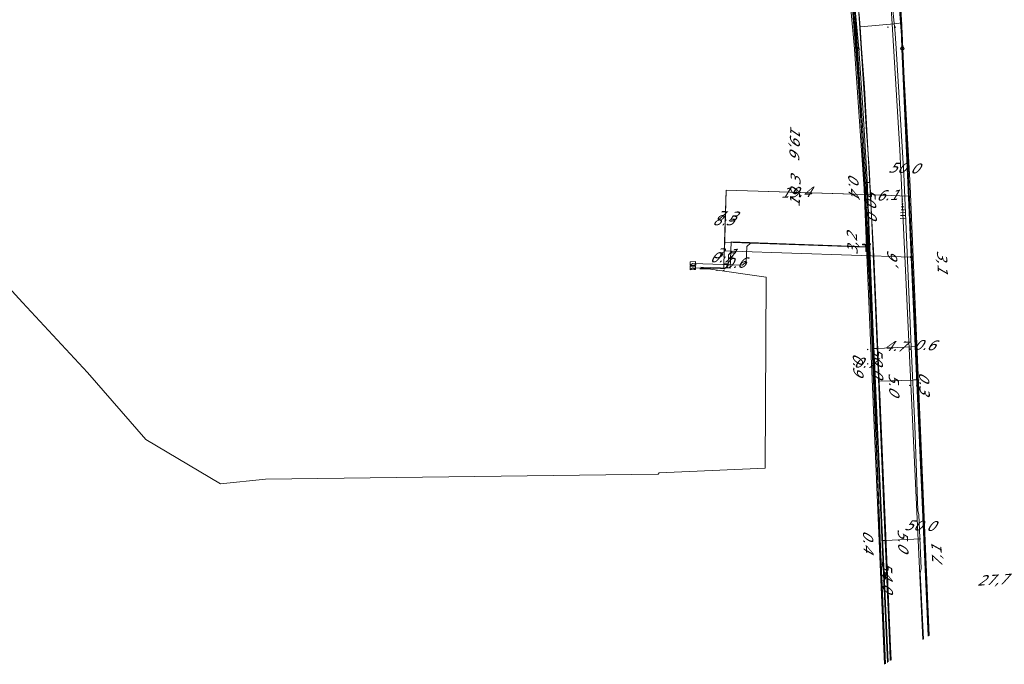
# Model space of a CAD drawing. Header units: metres. Extents: x 124576 to 133557, y 395865 to 402386.
# Tile 33 of 256: x 125812 to 125949, y 397414 to 397504. Entities that reach past the tile are written whole.
import ezdxf
from ezdxf.enums import TextEntityAlignment as Align

# ---------------------------------------------------------------- set-up
doc = ezdxf.new("R2010")
doc.units = ezdxf.units.M
doc.header["$MEASUREMENT"] = 0
for name, color, linetype, lineweight, true_color in [('LG_Datatransport_KPN_BV', 3, 'Continuous', 13, 0x00ff00), ('LG_Datatransport_Ziggo_BV', 3, 'Continuous', 13, 0x00ff00), ('LG_Gas_Lage_Druk_Enexis_Netbeheer_BV', 7, 'Continuous', 13, 0xffdc7d), ('LG_Gas_Lage_Druk_P_Enexis_Netbeheer_BV', 7, 'Continuous', 13, 0xffdc7d), ('LG_Laag_Spanning_Enexis_Netbeheer_BV', 7, 'Continuous', 13, 0x960000), ('LG_Midden_Spanning_Enexis_Netbeheer_BV', 7, 'Continuous', 13, 0xd20000), ('LG_Riool_Onder_Druk_Gemeente_Tilburg_Ruimtelijke_Uitvoering', 7, 'Continuous', 13, 0x800080), ('LG_unet-4_Brabant_Water', 5, 'Continuous', 13, 0x0000ff), ('MV_Datatransport_lijn', 3, 'Continuous', 0, 0x00ff00)]:
    doc.layers.add(name, color=color, linetype=linetype, lineweight=lineweight, true_color=true_color)
for name, color, linetype, lineweight in [('LG_Datatransport_P_KPN_BV', 7, 'Continuous', 0), ('LG_Laag_Spanning_P_Enexis_Netbeheer_BV', 7, 'Continuous', 0), ('LG_n00003_Spitters_Electrotechniek_BV', 7, 'Continuous', 13), ('MV_Datatransport', 7, 'Continuous', 0), ('MV_Gas_Lage_Druk', 7, 'Continuous', 0), ('MV_Gas_Lage_Druk_lijn', 7, 'Continuous', 0), ('MV_Gas_Lage_Druk_pijl', 7, 'Continuous', 0), ('MV_Laag_Spanning', 7, 'Continuous', 0), ('MV_Laag_Spanning_lijn', 7, 'Continuous', 0), ('MV_Laag_Spanning_pijl', 7, 'Continuous', 0), ('MV_Midden_Spanning', 7, 'Continuous', 0), ('MV_Midden_Spanning_pijl', 7, 'Continuous', 0), ('MV_unet-4', 7, 'Continuous', 0)]:
    doc.layers.add(name, color=color, linetype=linetype, lineweight=lineweight)
doc.styles.add('Klic_Annotatie', font='verdanai.ttf', dxfattribs={"oblique": 20, "height": 1.4})

# ---------------------------------------------------------------- blocks, each defined once
blk = doc.blocks.new('Mof')
at = {"layer": 'LG_Laag_Spanning_P_Enexis_Netbeheer_BV'}
h = blk.add_hatch(color=256, dxfattribs=at)
edge = h.paths.add_edge_path()
edge.add_arc((0, 0), 2, 0, 360)
blk = doc.blocks.new('DeliveryPoint')
at = {"layer": 'LG_Laag_Spanning_P_Enexis_Netbeheer_BV', "flags": 128}
blk.add_lwpolyline([(-3.7, -2.5), (3.8, -2.5), (3.8, 2.5), (-3.7, 2.5), (-3.7, -2.5)], close=True, dxfattribs=at)
blk.add_lwpolyline([(-3.7, 2.5), (-3.7, 2.2), (0, 0), (3.8, 2.2)], dxfattribs=at)
blk = doc.blocks.new('DeliveryPoint_1')
at = {"layer": 'LG_Gas_Lage_Druk_P_Enexis_Netbeheer_BV', "flags": 128}
blk.add_lwpolyline([(-3.8, -2.5), (3.8, -2.5), (3.8, 2.5), (-3.8, 2.5), (-3.8, -2.5)], close=True, dxfattribs=at)
blk.add_lwpolyline([(-3.8, 2.5), (-3.8, 2.2), (0, 0), (3.8, 2.2)], dxfattribs=at)
blk = doc.blocks.new('Aftakzadel')
at = {"layer": 'LG_Gas_Lage_Druk_P_Enexis_Netbeheer_BV', "flags": 128}
blk.add_lwpolyline([(3, 3.1, 0.414214), (1, 1.1), (1, -6.4), (-1, -6.4), (-1, 1.1, 0.414214), (-3, 3.1), (-5.5, 3.1), (-5.5, 4.1), (-3, 4.1, -0.414214), (0, 1.1, -0.414214), (3, 4.1), (5.5, 4.1), (5.5, 3.1), (3, 3.1)], format="xyb", close=True, dxfattribs=at)
blk = doc.blocks.new('m_pijl')
at = {"layer": 'MV_Laag_Spanning_pijl'}
blk.add_hatch(color=7, dxfattribs=at).paths.add_polyline_path([(-1, -0.3), (-1, 0), (-1, 0.3), (0, 0)])
at = {"layer": 'MV_Laag_Spanning_pijl', "flags": 128}
blk.add_lwpolyline([(-1, 0), (-1, 0.3), (0, 0), (-1, -0.3), (-1, 0)], close=True, dxfattribs=at)
blk = doc.blocks.new('m_pijl_1')
at = {"layer": 'MV_Midden_Spanning_pijl'}
blk.add_hatch(color=7, dxfattribs=at).paths.add_polyline_path([(-1, -0.3), (-1, 0), (-1, 0.3), (0, 0)])
at = {"layer": 'MV_Midden_Spanning_pijl', "flags": 128}
blk.add_lwpolyline([(-1, 0), (-1, 0.3), (0, 0), (-1, -0.3), (-1, 0)], close=True, dxfattribs=at)
blk = doc.blocks.new('m_pijl_2')
at = {"layer": 'MV_Gas_Lage_Druk_pijl'}
blk.add_hatch(color=7, dxfattribs=at).paths.add_polyline_path([(-1, -0.3), (-1, 0), (-1, 0.3), (0, 0)])
at = {"layer": 'MV_Gas_Lage_Druk_pijl', "flags": 128}
blk.add_lwpolyline([(-1, 0), (-1, 0.3), (0, 0), (-1, -0.3), (-1, 0)], close=True, dxfattribs=at)
blk = doc.blocks.new('Onbekend_3')
at = {"layer": 'LG_Datatransport_P_KPN_BV'}
blk.add_hatch(color=256, dxfattribs=at).paths.add_polyline_path([(-0.3, -1.1, -0.262633), (0.2, 0.2), (0.6, 0.5, 0.379827), (0.7, 1.3), (0.7, 1.3, 0.228508), (0, 1.5), (0, 1.5, 0.459053), (-0.8, 0.8), (-1.3, 0.9, -0.414214), (-0.1, 2, -0.243799), (1.1, 1.5, -0.379827), (0.9, 0.1), (0.5, -0.2, 0.262633), (0.2, -1.1), (-0.2, -1.1)])
blk.add_circle((0, 0), 2.5, dxfattribs=at)
at = {"layer": 'LG_Datatransport_P_KPN_BV', "extrusion": (0, 0, -1)}
blk.add_solid([(0.3, -2.1), (-0.2, -2.1), (0.3, -1.5), (-0.2, -1.5)], dxfattribs=at)

msp = doc.modelspace()

# ---------------------------------------------------------------- linework, layer by layer
at = {"layer": 'LG_Datatransport_KPN_BV', "flags": 128}
for points in [[(125910.9, 397599.06), (125910.9, 397599.06), (125910.9, 397599.06), (125910.9, 397599.06), (125910.9, 397599.06), (125911.36, 397598.16), (125913.65, 397592.85), (125920.56, 397572.8), (125926.46, 397552.42), (125927.82, 397547.07), (125929.56, 397539.58), (125932.13, 397526.51), (125933.92, 397513.31), (125934.92, 397500.03)], [(125932.55, 397414.16), (125931.59, 397437.04), (125929.76, 397480.45), (125928.67, 397496.75), (125927.12, 397516.07), (125923.92, 397535.19), (125923.51, 397537.15), (125919.43, 397554.11), (125914.59, 397570.87), (125913.7, 397573.69), (125913.31, 397574.9), (125912.79, 397576.4), (125912.26, 397577.92), (125910.67, 397582.46), (125906.73, 397593.72), (125906.2, 397595.22)], [(125928.66, 397499.93), (125928.16, 397507.59), (125927.29, 397516.22), (125925.74, 397526.82), (125924.56, 397532.7), (125923.51, 397537.15), (125922.63, 397540.85), (125918.05, 397559.13), (125914.59, 397570.87), (125914.19, 397572.25), (125913.7, 397573.69), (125912.26, 397577.92), (125911.26, 397580.88), (125910.67, 397582.46), (125907.57, 397590.84), (125906.63, 397593.06), (125906.4, 397593.61)], [(125932.52, 397414.14), (125932.3, 397417.69), (125931.59, 397437.04), (125930.06, 397478.62), (125928.66, 397499.93)], [(125934.92, 397500.03), (125934.92, 397500), (125936.02, 397480.8), (125938.67, 397418.11)]]:
    msp.add_lwpolyline(points, dxfattribs=at)
at = {"layer": 'LG_Datatransport_Ziggo_BV', "flags": 128}
for points in [[(125932.92, 397414.4), (125930.83, 397460.43), (125929.98, 397481.71), (125929.4, 397491.74), (125928.82, 397500.03), (125927.46, 397514.84), (125924.75, 397532.59), (125923.91, 397535.64), (125921.65, 397546.47), (125921.55, 397548.21), (125916.96, 397564.83), (125909.05, 397587.45), (125906.03, 397595.12), (125902.93, 397602.56), (125897.75, 397614.55), (125878.22, 397656.66), (125870.6, 397672.74), (125866.87, 397679.73), (125859.39, 397695.43)], [(125932.92, 397414.4), (125930.83, 397460.43), (125929.98, 397481.71), (125929.4, 397491.74), (125928.82, 397500.03), (125927.46, 397514.84), (125924.75, 397532.59), (125923.91, 397535.64), (125921.65, 397546.47), (125921.55, 397548.21), (125916.96, 397564.83), (125909.05, 397587.45), (125906.03, 397595.12), (125902.93, 397602.56), (125897.75, 397614.55), (125878.22, 397656.66), (125870.6, 397672.74), (125866.87, 397679.73), (125859.39, 397695.43)], [(125932.92, 397414.4), (125930.83, 397460.43), (125929.98, 397481.71), (125929.4, 397491.74), (125928.82, 397500.03), (125927.46, 397514.84), (125924.75, 397532.59), (125923.91, 397535.64), (125921.65, 397546.47), (125921.55, 397548.21), (125916.96, 397564.83), (125909.05, 397587.45), (125906.03, 397595.12), (125902.93, 397602.56), (125897.75, 397614.55), (125878.22, 397656.66), (125870.6, 397672.74), (125866.87, 397679.73), (125859.39, 397695.43)], [(125932.92, 397414.4), (125930.83, 397460.43), (125929.98, 397481.71), (125929.4, 397491.74), (125928.82, 397500.03), (125927.46, 397514.84), (125924.75, 397532.59), (125923.91, 397535.64), (125921.65, 397546.47), (125921.55, 397548.21), (125916.96, 397564.83), (125909.05, 397587.45), (125906.03, 397595.12), (125902.93, 397602.56), (125897.75, 397614.55), (125878.22, 397656.66), (125870.6, 397672.74), (125866.87, 397679.73), (125859.6, 397695.03)], [(125932.92, 397414.4), (125930.83, 397460.43), (125929.98, 397481.71), (125929.4, 397491.74), (125928.82, 397500.03), (125927.46, 397514.84), (125924.75, 397532.59), (125923.91, 397535.64), (125921.65, 397546.47), (125921.55, 397548.21), (125916.96, 397564.83), (125909.05, 397587.45), (125906.03, 397595.12), (125902.93, 397602.56), (125897.75, 397614.55), (125878.22, 397656.66), (125870.6, 397672.74), (125866.87, 397679.73), (125859.6, 397695.03)], [(125859.6, 397695.03), (125866.87, 397679.73), (125870.6, 397672.74), (125878.22, 397656.66), (125897.75, 397614.55), (125902.93, 397602.56), (125906.03, 397595.12), (125909.05, 397587.45), (125916.96, 397564.83), (125921.55, 397548.21), (125921.65, 397546.47), (125923.91, 397535.64), (125924.75, 397532.59), (125927.46, 397514.84), (125928.82, 397500.03), (125929.4, 397491.74), (125929.98, 397481.71), (125930.83, 397460.43), (125932.92, 397414.4)], [(125932.92, 397414.4), (125930.83, 397460.43), (125929.98, 397481.71), (125929.4, 397491.74), (125928.82, 397500.03), (125927.46, 397514.84), (125924.75, 397532.59), (125923.91, 397535.64), (125921.65, 397546.47), (125921.55, 397548.21), (125916.96, 397564.83), (125909.05, 397587.45), (125906.03, 397595.12), (125902.93, 397602.56), (125897.75, 397614.55), (125878.22, 397656.66), (125870.6, 397672.74), (125866.87, 397679.73), (125859.6, 397695.03)], [(125859.6, 397695.03), (125866.87, 397679.73), (125870.6, 397672.74), (125878.22, 397656.66), (125897.75, 397614.55), (125902.93, 397602.56), (125906.03, 397595.12), (125909.05, 397587.45), (125916.96, 397564.83), (125921.55, 397548.21), (125921.65, 397546.47), (125923.91, 397535.64), (125924.75, 397532.59), (125927.46, 397514.84), (125928.82, 397500.03), (125929.4, 397491.74), (125929.98, 397481.71), (125930.83, 397460.43), (125932.92, 397414.4)], [(125932.92, 397414.4), (125930.83, 397460.43), (125929.98, 397481.71), (125929.4, 397491.74), (125928.82, 397500.03), (125927.46, 397514.84), (125924.75, 397532.59), (125923.91, 397535.64), (125921.65, 397546.47), (125921.55, 397548.21), (125916.96, 397564.83), (125909.05, 397587.45), (125906.03, 397595.12), (125902.93, 397602.56), (125897.75, 397614.55), (125878.22, 397656.66), (125870.6, 397672.74), (125866.87, 397679.73), (125859.6, 397695.03)]]:
    msp.add_lwpolyline(points, dxfattribs=at)
at = {"layer": 'LG_Gas_Lage_Druk_Enexis_Netbeheer_BV', "flags": 128}
for points in [[(125904.92, 397597.64), (125914.49, 397572.28), (125915.38, 397569.24), (125917.21, 397563), (125920.87, 397549.43), (125922.29, 397543.85), (125923.02, 397540.92), (125924.88, 397530.93), (125926, 397524.38), (125928.25, 397499.96), (125928.25, 397499.94), (125929.57, 397480.42), (125929.91, 397472.31), (125930.59, 397456.02), (125932.43, 397414.08)], [(125929.91, 397472.31), (125913.71, 397472.85), (125913.19, 397472.36), (125913.12, 397470.26), (125912.61, 397469.78), (125905.68, 397470.01)]]:
    msp.add_lwpolyline(points, dxfattribs=at)
at = {"layer": 'LG_Laag_Spanning_Enexis_Netbeheer_BV'}
msp.add_line((125928.92, 397494.17), (125929.7, 397479.61), dxfattribs=at)
at = {"layer": 'LG_Laag_Spanning_Enexis_Netbeheer_BV', "flags": 128}
for points in [[(125922.36, 397543.14), (125923.6, 397537.26), (125923.8, 397536.28), (125924.28, 397534.01), (125925.3, 397529.16), (125927.29, 397514.91), (125928.92, 397494.17)], [(125927.29, 397514.91), (125928.92, 397494.17), (125929.7, 397479.61), (125930.89, 397455.12), (125932.17, 397422.23), (125932.58, 397414.18)], [(125934.45, 397507.25), (125934.7, 397503.47), (125934.79, 397501.69), (125934.85, 397499.98), (125936.16, 397470.91), (125936.72, 397458.45), (125938.53, 397418.02)], [(125938.53, 397418.02), (125936.72, 397458.45), (125936.16, 397470.91), (125934.85, 397499.98), (125936.16, 397470.91), (125934.85, 397499.98), (125936.16, 397470.91), (125934.85, 397499.98), (125934.79, 397501.69), (125934.7, 397503.47), (125934.45, 397507.25)], [(125929.7, 397479.61), (125929.26, 397487.72), (125928.92, 397494.17)], [(125929.7, 397479.61), (125929.26, 397487.72), (125928.92, 397494.17)], [(125929.7, 397479.61), (125930.89, 397455.12), (125932.17, 397422.23), (125932.58, 397414.18)], [(125936.16, 397470.91), (125911.16, 397471.73), (125910.65, 397471.24), (125910.6, 397469.75), (125910.09, 397469.26), (125905.66, 397469.39)]]:
    msp.add_lwpolyline(points, dxfattribs=at)
at = {"layer": 'LG_Midden_Spanning_Enexis_Netbeheer_BV', "flags": 128}
for points in [[(125934.66, 397506.62), (125934.91, 397502.16), (125934.99, 397499.96), (125937.02, 397453.78), (125938.6, 397418.06)], [(125938.6, 397418.06), (125937.02, 397453.78), (125934.99, 397499.96), (125934.91, 397502.16), (125934.66, 397506.62)]]:
    msp.add_lwpolyline(points, dxfattribs=at)
at = {"layer": 'LG_n00003_Spitters_Electrotechniek_BV'}
for p, q in [((125804.59, 397472.68), (125812.05, 397464.58)), ((125907.82, 397469.25), (125906.66, 397469.28)), ((125915.92, 397468.12), (125907.82, 397469.25)), ((125915.75, 397441.44), (125915.92, 397468.12)), ((125812.05, 397464.58), (125821.12, 397454.81)), ((125821.12, 397454.81), (125829.3, 397445.43)), ((125829.3, 397445.43), (125839.71, 397439.24)), ((125900.98, 397440.78), (125915.75, 397441.44)), ((125839.71, 397439.24), (125845.98, 397439.93)), ((125845.98, 397439.93), (125900.84, 397440.59)), ((125900.84, 397440.59), (125900.98, 397440.78))]:
    msp.add_line(p, q, dxfattribs=at)
at = {"layer": 'LG_Riool_Onder_Druk_Gemeente_Tilburg_Ruimtelijke_Uitvoering'}
for p, q in [((125934.81, 397478.31), (125935.05, 397478.32)), ((125934.86, 397478.71), (125934.97, 397478.71)), ((125934.64, 397476.69), (125935.38, 397476.73)), ((125934.68, 397477.1), (125935.3, 397477.13)), ((125934.73, 397477.5), (125935.22, 397477.52)), ((125934.77, 397477.91), (125935.13, 397477.92)), ((125934.59, 397476.29), (125935.46, 397476.34))]:
    msp.add_line(p, q, dxfattribs=at)
at = {"layer": 'LG_Riool_Onder_Druk_Gemeente_Tilburg_Ruimtelijke_Uitvoering', "flags": 128}
for points in [[(125922.87, 397559.59), (125928.84, 397536.29), (125932.4, 397514.73), (125933.08, 397510.34), (125934.57, 397485.88), (125937.78, 397417.53)], [(125937.78, 397417.53), (125934.57, 397485.88), (125933.08, 397510.34), (125932.4, 397514.73), (125928.84, 397536.29), (125922.87, 397559.59)]]:
    msp.add_lwpolyline(points, dxfattribs=at)
at = {"layer": 'LG_unet-4_Brabant_Water', "flags": 128}
for points in [[(125926.4, 397522.06), (125927.37, 397514.72), (125928.09, 397507.35), (125928.55, 397499.96), (125930.18, 397472.35), (125930.27, 397470.89), (125932.85, 397414.35)], [(125906.76, 397469.48), (125910.89, 397469.35), (125911.02, 397473.03), (125930.18, 397472.35)]]:
    msp.add_lwpolyline(points, dxfattribs=at)
at = {"layer": 'MV_Datatransport_lijn'}
for p, q in [((125930.39, 397481.33), (125930, 397481.31)), ((125932.52, 397431.37), (125932.15, 397431.36)), ((125937.5, 397431.58), (125932.52, 397431.37))]:
    msp.add_line(p, q, dxfattribs=at)
at = {"layer": 'MV_Datatransport_lijn', "flags": 128}
for points in [[(125925.48, 397531.04), (125926.91, 397522.73), (125927.75, 397516.66), (125928.38, 397510.84), (125928.76, 397506.39), (125929.15, 397500), (125929.62, 397492.95), (125929.88, 397489.09), (125930.31, 397482.73), (125930.39, 397481.33)], [(125930.39, 397481.33), (125930.49, 397480.01), (125930.76, 397473.5), (125931.12, 397464.99), (125931.48, 397456.26), (125931.88, 397446.88), (125932.25, 397437.94), (125932.52, 397431.37)], [(125933.23, 397414.6), (125933.16, 397416.31), (125932.98, 397420.59), (125932.8, 397424.82), (125932.62, 397429.18), (125932.52, 397431.37)]]:
    msp.add_lwpolyline(points, dxfattribs=at)
at = {"layer": 'MV_Gas_Lage_Druk_lijn'}
msp.add_line((125910.1, 397472.97), (125913.71, 397472.85), dxfattribs=at)
at = {"layer": 'MV_Gas_Lage_Druk_pijl'}
for p, q in [((125910.3, 397480.26), (125910.1, 397472.97)), ((125910.3, 397480.26), (125929.6, 397479.63)), ((125910.1, 397472.97), (125910.01, 397469.87))]:
    msp.add_line(p, q, dxfattribs=at)
at = {"layer": 'MV_Gas_Lage_Druk_pijl', "flags": 128}
msp.add_lwpolyline([(125931.59, 397456.06), (125931.49, 397456.05), (125930.59, 397456.02)], dxfattribs=at)
at = {"layer": 'MV_Laag_Spanning_lijn'}
for p, q in [((125929.69, 397479.62), (125929.69, 397479.75)), ((125935.76, 397479.42), (125935.77, 397479.59)), ((125910.06, 397471.77), (125910.87, 397471.74))]:
    msp.add_line(p, q, dxfattribs=at)
at = {"layer": 'MV_Laag_Spanning_pijl'}
for p, q in [((125910.3, 397480.26), (125910.06, 397471.77)), ((125910.3, 397480.26), (125929.69, 397479.62)), ((125929.69, 397479.62), (125935.76, 397479.42)), ((125910.01, 397469.96), (125909.99, 397469.26)), ((125910.01, 397469.96), (125910.61, 397469.95)), ((125931.5, 397458.16), (125936.16, 397458.4)), ((125936.16, 397458.4), (125936.72, 397458.43))]:
    msp.add_line(p, q, dxfattribs=at)
at = {"layer": 'MV_Laag_Spanning_pijl', "flags": 128}
for points in [[(125933.3, 397508.28), (125933.92, 397502.12), (125934.05, 397500), (125935.1, 397482.48), (125936.16, 397458.4)], [(125931.5, 397458.16), (125931.45, 397458.16), (125930.74, 397458.13)], [(125936.16, 397458.4), (125936.64, 397447.42), (125937.06, 397435.53), (125937.22, 397434.95), (125937.55, 397427.43), (125937.4, 397426.79), (125937.85, 397417.58)]]:
    msp.add_lwpolyline(points, dxfattribs=at)
at = {"layer": 'MV_Midden_Spanning_pijl'}
msp.add_line((125931.69, 397453.57), (125936.36, 397453.75), dxfattribs=at)
at = {"layer": 'MV_Midden_Spanning_pijl', "flags": 128}
for points in [[(125929.01, 397503.05), (125928.97, 397503.5), (125928.92, 397504.2), (125928.89, 397504.69), (125928.86, 397505.1), (125928.83, 397505.55), (125928.61, 397508.52), (125928.53, 397509.7), (125928.49, 397510.24), (125928.17, 397513), (125927.74, 397516.28), (125927.17, 397520.58), (125926.95, 397522.27), (125926.68, 397524.29), (125926.25, 397526.77)], [(125928.99, 397503.05), (125929.08, 397503.05), (125933.78, 397503.47)], [(125931.69, 397453.57), (125930.95, 397471.05), (125930.49, 397479.24), (125929.62, 397494.57), (125929.23, 397500), (125929.01, 397503.05)], [(125933.78, 397503.47), (125934.09, 397503.5), (125934.87, 397503.57)], [(125933.34, 397414.67), (125933.24, 397416.57), (125931.77, 397451.76), (125931.7, 397453.38), (125931.69, 397453.57)], [(125936.36, 397453.75), (125936.57, 397453.76), (125937.25, 397453.78)]]:
    msp.add_lwpolyline(points, dxfattribs=at)

# ---------------------------------------------------------------- block references
at = {"layer": 'LG_Datatransport_P_KPN_BV', "xscale": 0.1, "yscale": 0.1, "zscale": 0.1}
for p in [(125928.66, 397499.93), (125928.66, 397499.93), (125934.92, 397500.03), (125934.92, 397500.03)]:
    msp.add_blockref('Onbekend_3', p, dxfattribs=at)
at = {"layer": 'LG_Gas_Lage_Druk_P_Enexis_Netbeheer_BV', "xscale": 0.1, "yscale": 0.1, "zscale": 0.1}
for name, p, rotation in [('Aftakzadel', (125929.91, 397472.31), 2), ('DeliveryPoint_1', (125905.68, 397470.01), 182)]:
    msp.add_blockref(name, p, dxfattribs=dict(at, rotation=rotation))
at = {"layer": 'LG_Laag_Spanning_P_Enexis_Netbeheer_BV', "xscale": 0.1, "yscale": 0.1, "zscale": 0.1}
msp.add_blockref('Mof', (125936.16, 397470.91), dxfattribs=at)
at = {"layer": 'LG_Laag_Spanning_P_Enexis_Netbeheer_BV', "xscale": 0.1, "yscale": 0.1, "zscale": 0.1, "rotation": 182}
msp.add_blockref('DeliveryPoint', (125905.66, 397469.39), dxfattribs=at)
at = {"layer": 'MV_Gas_Lage_Druk_pijl', "xscale": 0.1, "yscale": 0.1, "zscale": 0.1}
for p, rotation in [((125929, 397479), 359), ((125910, 397472), 269), ((125910, 397469), 269), ((125930, 397456), 183)]:
    msp.add_blockref('m_pijl_2', p, dxfattribs=dict(at, rotation=rotation))
at = {"layer": 'MV_Laag_Spanning_pijl', "xscale": 0.1, "yscale": 0.1, "zscale": 0.1}
for p, rotation in [((125929, 397479), 359), ((125935, 397479), 359), ((125910, 397471), 269), ((125909, 397469), 269), ((125910, 397469), 359), ((125930, 397458), 183), ((125936, 397458), 2), ((125936, 397458), 2), ((125936, 397458), 273)]:
    msp.add_blockref('m_pijl', p, dxfattribs=dict(at, rotation=rotation))
at = {"layer": 'MV_Midden_Spanning_pijl'}
for p, xscale, yscale, zscale, rotation in [((125929, 397503), 0.09999999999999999, 0.09999999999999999, 0.09999999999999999, 94), ((125933, 397503), 0.1, 0.1, 0.1, 4.999999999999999), ((125934, 397503), 0.1, 0.1, 0.1, 4.999999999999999), ((125931, 397453), 0.1, 0.1, 0.1, 92), ((125936, 397453), 0.1, 0.1, 0.1, 2), ((125937, 397453), 0.1, 0.1, 0.1, 2)]:
    msp.add_blockref('m_pijl_1', p, dxfattribs=dict(at, xscale=xscale, yscale=yscale, zscale=zscale, rotation=rotation))

# ---------------------------------------------------------------- texts
at = {"layer": 'MV_Datatransport', "style": 'Klic_Annotatie', "oblique": 20}
for s, rotation, p in [('19,6', 268.1, (125919.91, 397487.19)), ('0.4', 272, (125928.1, 397481.11)), ('3,2', 92.4, (125927.93, 397472.67)), ('3,1', 272.4, (125940.5, 397470.36)), ('50.0', 272, (125931.48, 397456.35)), ('5.0', 272, (125935.01, 397431.47)), ('0.4', 272, (125930.16, 397431.33)), ('7,1', 93.4, (125939.75, 397429.03)), ('27,7', 3.4, (125947.43, 397425.86))]:
    msp.add_text(s, height=1.4, rotation=rotation, dxfattribs=at).set_placement(p, align=Align.MIDDLE_CENTER)
at = {"layer": 'MV_Gas_Lage_Druk', "style": 'Klic_Annotatie', "oblique": 20}
for s, rotation, p in [('19.3', 88, (125919.95, 397479.94)), ('7.3', 358, (125910.2, 397476.61)), ('3.1', 358, (125910.05, 397471.42)), ('0.9', 272, (125928.74, 397456.04))]:
    msp.add_text(s, height=1.4, rotation=rotation, dxfattribs=at).set_placement(p, align=Align.MIDDLE_CENTER)
at = {"layer": 'MV_Laag_Spanning', "style": 'Klic_Annotatie', "oblique": 20}
for s, rotation, p in [('50.0', 358, (125935.05, 397483.34)), ('19.4', 2, (125920, 397479.94)), ('6.1', 2, (125932.73, 397479.53)), ('0.6', 2, (125911.46, 397470.08)), ('4.7', 358, (125933.82, 397458.48)), ('0.6', 358, (125937.94, 397458.63)), ('0.7', 358, (125929.59, 397456.15)), ('50.0', 358, (125937.29, 397433.44))]:
    msp.add_text(s, height=1.4, rotation=rotation, dxfattribs=at).set_placement(p, align=Align.MIDDLE_CENTER)
for s, p in [('8.5', (125909.87, 397476.05)), ('0.7', (125909.5, 397470.88))]:
    msp.add_text(s, height=1.4, dxfattribs=at).set_placement(p, align=Align.MIDDLE_CENTER)
at = {"layer": 'MV_Midden_Spanning', "style": 'Klic_Annotatie', "oblique": 20}
for s, rotation, p in [('50.0', 273, (125930.53, 397478.54)), ('5.0', 272, (125933.75, 397453.25)), ('0.3', 272, (125937.98, 397453.41)), ('54.0', 272, (125932.83, 397426.4))]:
    msp.add_text(s, height=1.4, rotation=rotation, dxfattribs=at).set_placement(p, align=Align.MIDDLE_CENTER)
at = {"layer": 'MV_unet-4', "style": 'Klic_Annotatie', "oblique": 20}
msp.add_text(',6', height=1.4, rotation=90, dxfattribs=at).set_placement((125933.5, 397470.18), align=Align.MIDDLE_CENTER)

doc.saveas('drawing.dxf')
